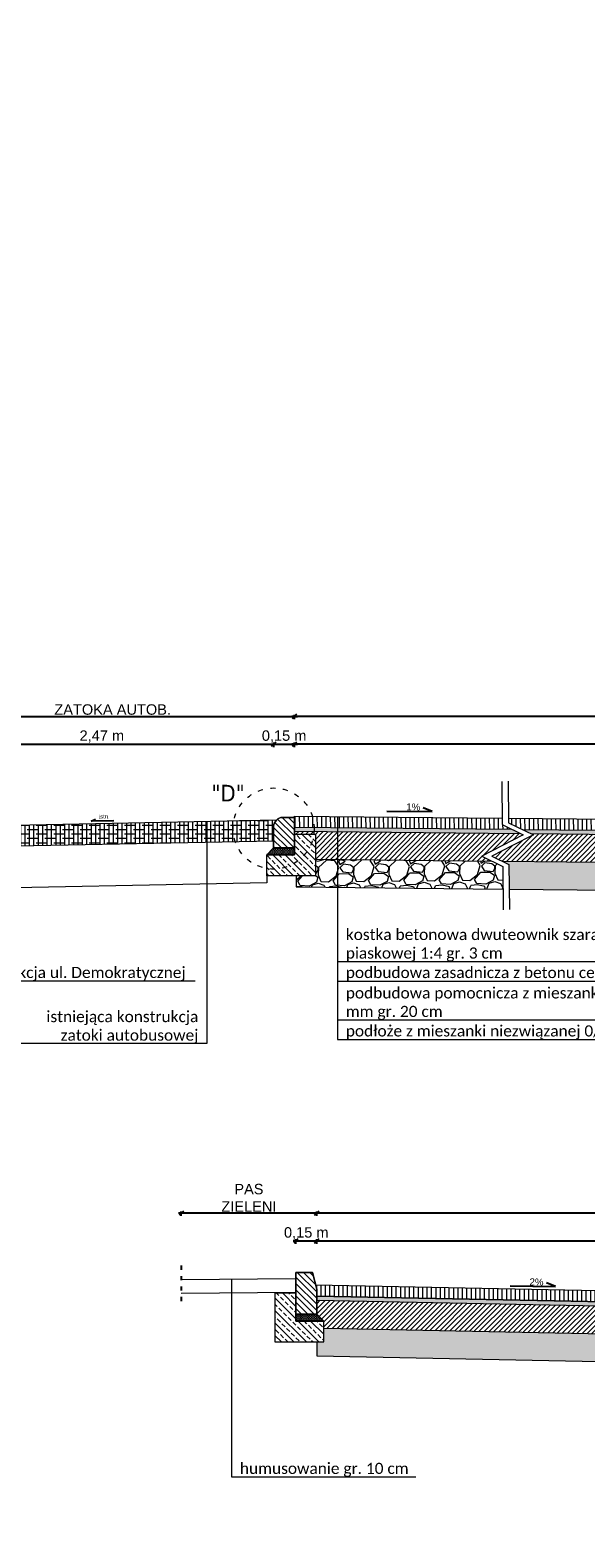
# Model space of a CAD drawing. Extents: x 8014 to 6635291, y -5609 to 5765892.
# Tile 143 of 158: x 6602553 to 6602952, y 5734872 to 5735956. Entities that reach past the tile are written whole.
import ezdxf
from ezdxf.enums import TextEntityAlignment as Align

# ---------------------------------------------------------------- set-up
doc = ezdxf.new("R2010")
doc.units = 0
doc.header["$PDSIZE"] = 0.75
doc.linetypes.add('ACAD_ISO03W100', pattern=[30, 12, -18])
doc.layers.get('0').update_dxf_attribs({"linetype": 'CONTINUOUS'})
doc.layers.get('Defpoints').update_dxf_attribs({"linetype": 'CONTINUOUS'})
doc.layers.add('a_zieleń', color=80, linetype='CONTINUOUS')
doc.layers.add('KFG-OPIS', color=7, linetype='CONTINUOUS', lineweight=0)
doc.layers.add('LSEC_____233', color=7, linetype='CONTINUOUS', lineweight=5)
doc.styles.add('Arial', font='arial.ttf')
doc.styles.add('calibri', font='calibri.ttf')
doc.styles.add('Style-SWISSLT_1250', font='SWISSLT_1250.shx')
doc.linetypes.add('ZIGZAG', pattern='A,0.00254,-5.08,[131,ltypeshp.shx,S=5.08,R=0,X=-5.08,Y=0],-10.16,[131,ltypeshp.shx,S=5.08,R=180,X=5.08,Y=0],-5.08', length=20.32254)
doc.dimstyles.new('1-50', dxfattribs={"dimtxt": 5, "dimasz": 3, "dimexe": 1.25, "dimexo": 0.625, "dimgap": 1, "dimtad": 1, "dimdec": 0, "dimrnd": 0.5, "dimtxsty": 'Arial', "dimblk": 'OBLIQUE', "dimcen": 2, "dimdle": 2, "dimclrd": 7, "dimclrt": 7, "dimadec": 0, "dimazin": 0, "dimtfac": 1, "dimtdec": 0, "dimtmove": 0, "dimatfit": 3, "dimldrblk": 'ARCHTICK', "dimfxl": 2, "dimfxlon": 1, "dimarcsym": 0})
pattern_1 = [(38.072824, (6605757.0698, 5735342.7168), (-0.04178485, 0.97845763), [0, -0.77216, 0, -0.8636, 0, -0.8255]), (8.072824, (6605757.0698, 5735342.7168), (0.8846687, 1.44256677), [0, -0.41656, 0, -0.69596, 0, -0.2667]), (328.072824, (6605756.445, 5735342.71056), (1.58187694, 0.01869012), [0, -0.254, 0, -0.9144, 0, -1.1938]), (318.072824, (6605756.445, 5735342.7106), (1.5225791, 0.4611037), [0, -0.127, 0, -0.59944, 0, -0.6858])]
pattern_2 = [(45.57282, (6605757.0698, 5735342.7168), (-1.8139175, 1.7780054), [])]
pattern_3 = [(228.58561, (6605775.103, 5735368.2984), (-200.9044162, -230.6200676), [3.41721, -338.30484]), (185.542565, (6605772.8424, 5735365.7356), (304.5308306, 28.44597027), [5.86405, -580.54049]), (133.08327, (6605767.0058, 5735365.1693), (256.78060784, -276.84667135), [4.13482, -409.34723]), (267.846513, (6605757.1638, 5735358.7205), (20.3200003, 508.2285486), [5.34005, -528.66437]), (293.40648, (6605756.9631, 5735353.3843), (-130.04089125, 303.51508464), [5.23634, -518.39808]), (357.846513, (6605759.0433, 5735348.5788), (-508.2285486, 20.3200003), [5.34005, -528.66437]), (38.267065, (6605764.3795, 5735348.3782), (-327.64413264, -257.2884808), [7.06194, -699.13115]), (72.828153, (6605769.9241, 5735352.7518), (172.20451086, 560.54962888), [6.6672, -660.05257]), (122.00239, (6605771.8925, 5735359.1218), (-206.4910196, 328.15200567), [5.35813, -530.45546]), (175.80918, (6605769.053, 5735363.6657), (279.6399731, -22.605429), [6.11713, -299.73937]), (222.970262, (6605762.9522, 5735364.1127), (-301.99146552, -282.43327487), [7.91078, -783.16773]), (139.3869, (6605782.311, 5735358.718), (-179.3147333, 150.614828), [2.70005, -267.30566]), (172.04206, (6605780.2614, 5735360.4755), (330.6913709, -47.4962864), [5.13682, -508.54639]), (225.5728, (6605775.174, 5735361.187), (0.25394, -25.39873), [3.5921, -32.32893]), (203.77141, (6605773.3656, 5735364.2168), (126.48578, 52.0671438), [1.93441, -191.50622]), (292.37423, (6605771.5954, 5735363.437), (-26.16054, 75.942255), [2.73566, -134.04753]), (31.53658, (6605772.6367, 5735360.9073), (75.688319, 51.559271), [4.4432, -143.66298]), (162.13788, (6605776.424, 5735363.231), (51.051398, -24.890858), [3.21287, -77.10898]), (16.962364, (6605756.8641, 5735363.2898), (253.2254965, 78.735557), [4.50088, -445.58827]), (70.919, (6605761.1692, 5735364.6029), (-98.8016207, -280.4017827), [3.77599, -373.82216]), (293.77141, (6605776.373, 5735368.311), (-52.0671438, 126.48578), [3.8688, -189.57184]), (344.183284, (6605777.9323, 5735364.7705), (-254.7491156, 73.6568266), [4.50088, -445.58827]), (340.01678, (6605757.0215, 5735347.5426), (-127.501526, 49.5277786), [4.34035, -212.67734]), (295.347965, (6605761.1006, 5735346.0593), (-129.7869549, 278.116354), [3.63672, -360.03593]), (67.37423, (6605776.8808, 5735342.915), (49.5277786, 127.501526), [3.8688, -189.57184]), (17.92685, (6605778.3692, 5735346.486), (-329.16775176, -104.8960972), [4.25783, -421.52376]), (70.01678, (6605764.4354, 5735342.7904), (-49.5277786, -127.501526), [2.17018, -214.84752]), (101.88276, (6605775.357, 5735342.8996), (-26.414477, 101.340986), [1.29515, -128.21995]), (166.53658, (6605775.09, 5735344.167), (76.450128, -24.636921), [5.23634, -99.49055]), (186.58183, (6605769.9977, 5735345.3862), (253.7333695, 27.9380958), [4.85267, -480.41365]), (304.2629, (6605772.6596, 5735358.6215), (-25.906604, 50.543525), [3.66324, -87.91776]), (353.73005, (6605774.7219, 5735355.5939), (432.2862933, -46.48054037), [6.39557, -633.16009]), (61.51822, (6605781.0792, 5735354.8954), (-99.8173668, -178.8068603), [2.61508, -258.89392]), (90.5728, (6605782.326, 5735357.194), (-25.65267, 25.1448), [1.524, -23.876]), (120.82926, (6605769.4821, 5735346.143), (103.372478, -176.7753682), [3.52867, -349.3394]), (48.58561, (6605767.6738, 5735349.1731), (200.9044162, 230.6200676), [6.83443, -334.88762]), (0.5728, (6605772.195, 5735354.299), (25.1448, 25.65267), [6.604, -18.796]), (325.87767, (6605778.7984, 5735354.3646), (255.76486176, -175.2517489), [4.0161, -397.59317]), (254.62743, (6605782.123, 5735352.1117), (-24.3829845, -101.848859), [3.6983, -181.2165]), (208.2188, (6605781.1427, 5735348.5458), (-480.0365163, -258.81209985), [6.02145, -596.12464]), (175.998903, (6605775.8369, 5735345.6986), (-330.43743436, 22.09755586), [6.3703, -630.65846])]

# ---------------------------------------------------------------- blocks, each defined once
blk = doc.blocks.new('_Oblique')
at = {"color": 0, "linetype": 'ByBlock', "lineweight": -2}
blk.add_line((-0.5, -0.5), (0.5, 0.5), dxfattribs=at)
blk = doc.blocks.new('*D643')
at = {"color": 7, "lineweight": -2}
blk.add_line((6603360.8, 5735085.8), (6602756.8, 5735085.8), dxfattribs=at)
at = {"color": 0, "lineweight": -2}
for p, q in [((6602758.8, 5735083.8), (6602758.8, 5735087.1)), ((6603358.8, 5735083.8), (6603358.8, 5735087.1))]:
    blk.add_line(p, q, dxfattribs=at)
at = {"layer": 'Defpoints', "color": 0}
for p in [(6602758.8, 5735085.8), (6602758.8, 5735049.2), (6603358.8, 5735045.2)]:
    blk.add_point(p, dxfattribs=at)
at = {"color": 7, "lineweight": -2, "xscale": 3, "yscale": 3, "zscale": 3, "rotation": 180}
blk.add_blockref('_Oblique', (6602758.8, 5735085.8), dxfattribs=at)
at = {"color": 7, "lineweight": -2, "xscale": 3, "yscale": 3, "zscale": 3}
blk.add_blockref('_Oblique', (6603358.8, 5735085.8), dxfattribs=at)
at = {"color": 7, "insert": (6603058.8, 5735090.6), "char_height": 7.5, "attachment_point": 5, "style": 'Arial'}
blk.add_mtext('6 m', dxfattribs=at)
blk = doc.blocks.new('_Dot')
at = {"color": 0, "linetype": 'ByBlock', "lineweight": -2}
blk.add_line((-0.5, 0), (-1, 0), dxfattribs=at)
at = {"color": 0, "linetype": 'ByBlock', "const_width": 0.5}
blk.add_lwpolyline([(-0.25, 0, 1), (0.25, 0, 1)], format="xyb", close=True, dxfattribs=at)
blk = doc.blocks.new('*D644')
at = {"color": 7, "lineweight": -2}
blk.add_line((6603360.8, 5735105.8), (6602756.8, 5735105.8), dxfattribs=at)
at = {"color": 0, "lineweight": -2}
for p, q in [((6602758.8, 5735103.8), (6602758.8, 5735107.1)), ((6603358.8, 5735103.8), (6603358.8, 5735107.1))]:
    blk.add_line(p, q, dxfattribs=at)
at = {"layer": 'Defpoints', "color": 0}
for p in [(6602758.8, 5735105.8), (6602758.8, 5735069.2), (6603358.8, 5735065.2)]:
    blk.add_point(p, dxfattribs=at)
at = {"color": 7, "lineweight": -2, "xscale": 3, "yscale": 3, "zscale": 3, "rotation": 180}
blk.add_blockref('_Oblique', (6602758.8, 5735105.8), dxfattribs=at)
at = {"color": 7, "lineweight": -2, "xscale": 3, "yscale": 3, "zscale": 3}
blk.add_blockref('_Oblique', (6603358.8, 5735105.8), dxfattribs=at)
at = {"color": 7, "insert": (6603058.8, 5735110.6), "char_height": 7.5, "attachment_point": 5, "style": 'Arial'}
blk.add_mtext('ZJAZD NR 2', dxfattribs=at)
blk = doc.blocks.new('*D645')
at = {"color": 7, "lineweight": -2}
blk.add_line((6602760.8, 5735085.8), (6602741.8, 5735085.8), dxfattribs=at)
at = {"color": 0, "lineweight": -2}
for p, q in [((6602743.8, 5735083.8), (6602743.8, 5735087.1)), ((6602758.8, 5735083.8), (6602758.8, 5735087.1))]:
    blk.add_line(p, q, dxfattribs=at)
at = {"layer": 'Defpoints', "color": 0}
for p in [(6602743.8, 5735085.8), (6602743.8, 5735061.2), (6602758.8, 5735049.2)]:
    blk.add_point(p, dxfattribs=at)
at = {"color": 7, "lineweight": -2, "xscale": 3, "yscale": 3, "zscale": 3, "rotation": 180}
blk.add_blockref('_Oblique', (6602743.8, 5735085.8), dxfattribs=at)
at = {"color": 7, "lineweight": -2, "xscale": 3, "yscale": 3, "zscale": 3}
blk.add_blockref('_Oblique', (6602758.8, 5735085.8), dxfattribs=at)
at = {"color": 7, "insert": (6602751.3, 5735091.3), "char_height": 7.5, "attachment_point": 5, "style": 'Arial'}
blk.add_mtext('0,15 m', dxfattribs=at)
blk = doc.blocks.new('*D646')
at = {"color": 7, "lineweight": -2}
blk.add_line((6602760.8, 5735105.8), (6602659.5, 5735105.8), dxfattribs=at)
at = {"color": 0, "lineweight": -2}
for p, q in [((6602661.5, 5735103.8), (6602661.5, 5735107.1)), ((6602758.8, 5735103.8), (6602758.8, 5735107.1))]:
    blk.add_line(p, q, dxfattribs=at)
at = {"layer": 'Defpoints', "color": 0}
for p in [(6602661.5, 5735105.8), (6602661.5, 5735086.6), (6602758.8, 5735069.2)]:
    blk.add_point(p, dxfattribs=at)
at = {"color": 7, "lineweight": -2, "xscale": 3, "yscale": 3, "zscale": 3, "rotation": 180}
blk.add_blockref('_Oblique', (6602661.5, 5735105.8), dxfattribs=at)
at = {"color": 7, "lineweight": -2, "xscale": 3, "yscale": 3, "zscale": 3}
blk.add_blockref('_Oblique', (6602758.8, 5735105.8), dxfattribs=at)
at = {"color": 7, "insert": (6602710.1, 5735116.9), "char_height": 7.5, "attachment_point": 5, "style": 'Arial'}
blk.add_mtext('PAS\\PZIELENI', dxfattribs=at)
blk = doc.blocks.new('*D649')
at = {"color": 7, "lineweight": -2}
blk.add_line((6604013, 5735443), (6602740.9, 5735443), dxfattribs=at)
at = {"color": 0, "lineweight": -2}
for p, q in [((6602742.9, 5735441), (6602742.9, 5735444.2)), ((6604011, 5735441), (6604011, 5735444.2))]:
    blk.add_line(p, q, dxfattribs=at)
at = {"layer": 'Defpoints', "color": 0, "linetype": 'ByBlock', "lineweight": -2}
for p in [(6602742.9, 5735443), (6602742.9, 5735403.4), (6604011, 5735397.2)]:
    blk.add_point(p, dxfattribs=at)
at = {"color": 7, "lineweight": -2, "xscale": 3, "yscale": 3, "zscale": 3, "rotation": 180}
blk.add_blockref('_Oblique', (6602742.9, 5735443), dxfattribs=at)
at = {"color": 7, "lineweight": -2, "xscale": 3, "yscale": 3, "zscale": 3}
blk.add_blockref('_Oblique', (6604011, 5735443), dxfattribs=at)
at = {"color": 7, "linetype": 'ByBlock', "insert": (6603376.9, 5735448.5), "char_height": 7.5, "attachment_point": 5, "style": 'Arial'}
blk.add_mtext('18,24 m', dxfattribs=at)
blk = doc.blocks.new('*D650')
at = {"color": 7, "lineweight": -2}
blk.add_line((6604013, 5735463), (6602740.9, 5735463), dxfattribs=at)
at = {"color": 0, "lineweight": -2}
for p, q in [((6602742.9, 5735461), (6602742.9, 5735464.2)), ((6604011, 5735461), (6604011, 5735464.2))]:
    blk.add_line(p, q, dxfattribs=at)
at = {"layer": 'Defpoints', "color": 0, "linetype": 'ByBlock', "lineweight": -2}
for p in [(6602742.9, 5735463), (6602742.9, 5735416.6), (6604011, 5735423)]:
    blk.add_point(p, dxfattribs=at)
at = {"color": 7, "lineweight": -2, "xscale": 3, "yscale": 3, "zscale": 3, "rotation": 180}
blk.add_blockref('_Oblique', (6602742.9, 5735463), dxfattribs=at)
at = {"color": 7, "lineweight": -2, "xscale": 3, "yscale": 3, "zscale": 3}
blk.add_blockref('_Oblique', (6604011, 5735463), dxfattribs=at)
at = {"color": 7, "linetype": 'ByBlock', "insert": (6603376.9, 5735467.8), "char_height": 7.5, "attachment_point": 5, "style": 'Arial'}
blk.add_mtext('ZJAZD NR 1', dxfattribs=at)
blk = doc.blocks.new('*D652')
at = {"color": 7, "lineweight": -2}
blk.add_line((6602478.9, 5735443), (6602729.9, 5735443), dxfattribs=at)
at = {"color": 0, "lineweight": -2}
for p, q in [((6602480.9, 5735441), (6602480.9, 5735444.2)), ((6602727.9, 5735441), (6602727.9, 5735444.2))]:
    blk.add_line(p, q, dxfattribs=at)
at = {"layer": 'Defpoints', "color": 0, "linetype": 'ByBlock', "lineweight": -2}
for p in [(6602727.9, 5735443), (6602727.9, 5735393.7), (6602480.9, 5735388.4)]:
    blk.add_point(p, dxfattribs=at)
at = {"color": 7, "lineweight": -2, "xscale": 3, "yscale": 3, "zscale": 3, "rotation": 180}
blk.add_blockref('_Oblique', (6602480.9, 5735443), dxfattribs=at)
at = {"color": 7, "lineweight": -2, "xscale": 3, "yscale": 3, "zscale": 3}
blk.add_blockref('_Oblique', (6602727.9, 5735443), dxfattribs=at)
at = {"color": 7, "linetype": 'ByBlock', "insert": (6602604.4, 5735448.5), "char_height": 7.5, "attachment_point": 5, "style": 'Arial'}
blk.add_mtext('2,47 m', dxfattribs=at)
blk = doc.blocks.new('*D653')
at = {"color": 7, "lineweight": -2}
blk.add_line((6602725.9, 5735443), (6602744.9, 5735443), dxfattribs=at)
at = {"color": 0, "lineweight": -2}
for p, q in [((6602727.9, 5735441), (6602727.9, 5735444.2)), ((6602742.9, 5735441), (6602742.9, 5735444.2))]:
    blk.add_line(p, q, dxfattribs=at)
at = {"layer": 'Defpoints', "color": 0, "linetype": 'ByBlock', "lineweight": -2}
for p in [(6602742.9, 5735443), (6602742.9, 5735402.4), (6602727.9, 5735393.7)]:
    blk.add_point(p, dxfattribs=at)
at = {"color": 7, "lineweight": -2, "xscale": 3, "yscale": 3, "zscale": 3, "rotation": 180}
blk.add_blockref('_Oblique', (6602727.9, 5735443), dxfattribs=at)
at = {"color": 7, "lineweight": -2, "xscale": 3, "yscale": 3, "zscale": 3}
blk.add_blockref('_Oblique', (6602742.9, 5735443), dxfattribs=at)
at = {"color": 7, "linetype": 'ByBlock', "insert": (6602735.4, 5735448.5), "char_height": 7.5, "attachment_point": 5, "style": 'Arial'}
blk.add_mtext('0,15 m', dxfattribs=at)
blk = doc.blocks.new('*D655')
at = {"color": 7, "lineweight": -2}
blk.add_line((6602479.6, 5735463), (6602744.9, 5735463), dxfattribs=at)
at = {"color": 0, "lineweight": -2}
for p, q in [((6602481.6, 5735461), (6602481.6, 5735464.2)), ((6602742.9, 5735461), (6602742.9, 5735464.2))]:
    blk.add_line(p, q, dxfattribs=at)
at = {"layer": 'Defpoints', "color": 0, "linetype": 'ByBlock', "lineweight": -2}
for p in [(6602742.9, 5735463), (6602481.6, 5735413), (6602742.9, 5735402.4)]:
    blk.add_point(p, dxfattribs=at)
at = {"color": 7, "lineweight": -2, "xscale": 3, "yscale": 3, "zscale": 3, "rotation": 180}
blk.add_blockref('_Oblique', (6602481.6, 5735463), dxfattribs=at)
at = {"color": 7, "lineweight": -2, "xscale": 3, "yscale": 3, "zscale": 3}
blk.add_blockref('_Oblique', (6602742.9, 5735463), dxfattribs=at)
at = {"color": 7, "linetype": 'ByBlock', "insert": (6602612.2, 5735467.9), "char_height": 7.5, "attachment_point": 5, "style": 'Arial'}
blk.add_mtext('ZATOKA AUTOB.', dxfattribs=at)

msp = doc.modelspace()

# ---------------------------------------------------------------- hatches: boundary and pattern name
at = {"lineweight": 13}
h = msp.add_hatch(dxfattribs=at)
h.set_pattern_fill('ANSI38', color=256, angle=45, style=0)
h.set_pattern_definition([(90, (1321.034, 2433.2057), (-3.175, 2e-16), []), (180, (1321.034, 2433.2057), (-6.35, -3.175), [7.9375, -4.7625])])
edge = h.paths.add_edge_path()
edge.add_line((6602481.61, 5735383.424), (6602729.854, 5735388.389))
edge.add_arc((6602735.262, 5735383.294), 7.43, 136.707249, 184.670683)
edge.add_line((6602727.856, 5735382.689), (6602727.856, 5735373.374))
edge.add_line((6602727.856, 5735373.374), (6602481.61, 5735368.424))
edge.add_line((6602481.61, 5735368.424), (6602481.61, 5735383.424))
h = msp.add_hatch(dxfattribs=at)
h.set_pattern_fill('ANSI31', color=256, style=0)
h.set_pattern_definition([(135, (6602819.3462, 5734972.7504), (2.245064, 2.245064), [])])
edge = h.paths.add_edge_path()
edge.add_line((6602742.856, 5735390.389), (6602742.856, 5735368.389))
edge.add_line((6602742.856, 5735368.389), (6602727.856, 5735368.389))
edge.add_line((6602727.856, 5735368.389), (6602727.856, 5735382.689))
edge.add_arc((6602735.261, 5735383.294), 7.43, 107.263948, 184.671796, ccw=False)
edge.add_line((6602733.056, 5735390.389), (6602742.856, 5735390.389))
h = msp.add_hatch(dxfattribs=at)
h.set_pattern_fill('ANSI31', color=256, angle=135.572824, style=0)
h.set_pattern_definition([(90.57282, (6605757.0698, 5735342.7168), (-3.1748413, -0.031742), [])])
h.paths.add_polyline_path([(6602742.856, 5735390.389), (6602742.856, 5735383.39), (6602756.992, 5735383.249, 0.07006744), (6602755.617, 5735391.261), (6602742.856, 5735391.389)])
h.paths.add_polyline_path([(6602755.617, 5735391.261, -0.07006744), (6602756.992, 5735383.249), (6602773.734, 5735383.081), (6602773.734, 5735391.08)])
h.paths.add_polyline_path([(6602773.734, 5735391.08), (6602773.734, 5735383.081), (6602899.017, 5735381.828), (6602892.185, 5735385.16), (6602892.137, 5735389.896)])
at = {"lineweight": 5}
h = msp.add_hatch(dxfattribs=at)
h.set_pattern_fill('AR-SAND', color=256, scale=0.02, angle=180.572824, style=0)
h.set_pattern_definition(pattern_1)
h.paths.add_polyline_path([(6602756.992, 5735383.249), (6602742.856, 5735383.39), (6602742.856, 5735380.39), (6602756.928, 5735380.25, 0.0257436)])
h.paths.add_polyline_path([(6602773.734, 5735380.082), (6602773.734, 5735382.679), (6602773.734, 5735383.081), (6602756.992, 5735383.249, -0.0257436), (6602756.928, 5735380.25)])
h.paths.add_polyline_path([(6602905.298, 5735378.766), (6602899.017, 5735381.828), (6602773.734, 5735383.081), (6602773.734, 5735382.679), (6602773.734, 5735380.082), (6602905.298, 5735378.766)])
at = {"lineweight": 13}
h = msp.add_hatch(dxfattribs=at)
h.set_pattern_fill('ANSI31', color=256, angle=135.572824, style=0)
h.set_pattern_definition([(90.57282, (6605757.0698, 5735342.7168), (-3.1748413, -0.031742), [])])
h.paths.add_polyline_path([(6602896.61, 5735389.851), (6602896.643, 5735386.586), (6602906.556, 5735381.753), (6603037.891, 5735380.44), (6603037.891, 5735388.358), (6603045.891, 5735388.358)])
at = {"lineweight": 5}
h = msp.add_hatch(dxfattribs=at)
h.set_pattern_fill('AR-SAND', color=256, scale=0.02, angle=180.572824, style=0)
h.set_pattern_definition(pattern_1)
h.paths.add_polyline_path([(6603037.891, 5735377.44), (6603037.891, 5735380.44), (6602906.556, 5735381.753), (6602912.837, 5735378.691)])
at = {"lineweight": 13}
h = msp.add_hatch(dxfattribs=at)
h.set_pattern_fill('ANSI33', color=256, style=0)
h.set_pattern_definition([(135, (6603139.907, 5734887.83), (4.49013, 4.49013), []), (135, (6603135.4166, 5734887.83), (4.49013, 4.49013), [3.175, -1.5875])])
h.paths.add_polyline_path([(6602757.856, 5735348.389), (6602722.856, 5735348.389), (6602722.856, 5735363.389), (6602742.856, 5735363.389), (6602742.856, 5735378.389), (6602757.856, 5735378.389)])
h = msp.add_hatch(dxfattribs=at)
h.set_pattern_fill('ANSI31', color=256, scale=0.8, angle=180.572824, style=0)
h.set_pattern_definition(pattern_2)
h.paths.add_polyline_path([(6602756.928, 5735380.25), (6602742.856, 5735380.39), (6602742.856, 5735378.389), (6602756.732, 5735378.389, 0.01605322)])
h.paths.add_polyline_path([(6602773.734, 5735380.082), (6602756.928, 5735380.25, -0.01605322), (6602756.732, 5735378.389), (6602757.856, 5735378.389), (6602757.856, 5735360.243), (6602773.734, 5735360.085), (6602773.734, 5735361.679), (6602773.734, 5735368.679)])
h.paths.add_polyline_path([(6602773.734, 5735368.679), (6602773.734, 5735361.679), (6602773.734, 5735360.085), (6602884.662, 5735358.975), (6602877.41, 5735362.511), (6602892.335, 5735370.16), (6602907.259, 5735377.81), (6602905.298, 5735378.766), (6602773.734, 5735380.082)])
h = msp.add_hatch(dxfattribs=at)
h.set_pattern_fill('ANSI31', color=256, scale=0.8, angle=180.572824, style=0)
h.set_pattern_definition(pattern_2)
h.paths.add_polyline_path([(6603037.891, 5735377.44), (6602912.837, 5735378.691), (6602914.495, 5735377.882), (6602899.57, 5735370.233), (6602884.646, 5735362.583), (6602892.201, 5735358.9), (6603030.891, 5735357.513), (6603030.891, 5735373.358), (6603037.891, 5735373.358)])
h = msp.add_hatch(dxfattribs=at)
h.set_pattern_fill('CROSS', color=256, scale=0.1, style=0)
h.set_pattern_definition([(180, (6602880.56364, 5735000.24983), (-0.635, 0.635), [0.3175, -0.9525]), (90, (6602880.4049, 5735000.0911), (0.635, 0.635), [0.3175, -0.9525])])
h.paths.add_polyline_path([(6602742.856, 5735368.389), (6602742.856, 5735363.389), (6602722.856, 5735363.389), (6602727.856, 5735368.389)])
h = msp.add_hatch(dxfattribs=at)
h.set_pattern_fill('GRAVEL', color=256, angle=180.572824, style=0)
h.set_pattern_definition(pattern_3)
h.paths.add_polyline_path([(6602773.734, 5735360.085), (6602757.856, 5735360.243), (6602757.856, 5735348.389), (6602744.12, 5735348.389), (6602744.12, 5735340.384), (6602773.734, 5735340.088)])
h.paths.add_polyline_path([(6602884.662, 5735358.975), (6602773.734, 5735360.085), (6602773.734, 5735340.088), (6602892.647, 5735338.898), (6602892.485, 5735355.161)])
h = msp.add_hatch(dxfattribs=at)
h.set_pattern_fill('GRAVEL', color=256, angle=180.572824, style=0)
h.set_pattern_definition(pattern_3)
h.paths.add_polyline_path([(6603153.061, 5735350.885), (6603153.061, 5735336.294), (6603409.986, 5735333.725), (6603409.824, 5735349.943), (6603401.907, 5735353.803), (6603256.891, 5735355.253), (6603256.891, 5735341.398), (6603236.891, 5735341.398), (6603236.891, 5735350.448), (6603153.061, 5735351.286)])
h.paths.add_polyline_path([(6603050.891, 5735343.358), (6603030.891, 5735343.358), (6603030.891, 5735357.513), (6602892.201, 5735358.9), (6602896.943, 5735356.588), (6602897.12, 5735338.854), (6603153.061, 5735336.294), (6603153.061, 5735350.885), (6603153.061, 5735351.286), (6603050.891, 5735352.308)])
h = msp.add_hatch(dxfattribs=at)
h.set_pattern_fill('ANSI31', color=256, angle=180, style=0)
h.set_pattern_definition([(135, (6603498.9733, 5734672.7933), (2.245064, 2.245064), [])])
h.paths.add_polyline_path([(6602743.816, 5735063.213), (6602743.816, 5735033.213), (6602758.816, 5735033.213), (6602758.816, 5735051.213), (6602755.816, 5735063.213)])
h = msp.add_hatch(dxfattribs=at)
h.set_pattern_fill('ANSI33', color=256, angle=180, style=0)
h.set_pattern_definition([(135, (6603777.7575, 5734552.654), (4.490128, 4.490128), []), (135, (6603773.2673, 5734552.654), (4.490128, 4.490128), [3.175, -1.5875])])
h.paths.add_polyline_path([(6602728.816, 5735013.213), (6602763.816, 5735013.213), (6602763.816, 5735028.213), (6602743.816, 5735028.213), (6602743.816, 5735048.213), (6602728.816, 5735048.213)])
h = msp.add_hatch(dxfattribs=at)
h.set_pattern_fill('ANSI31', color=256, angle=135, style=0)
h.set_pattern_definition([(90, (6605254.378, 5734985.767), (-3.175, 0), [])])
h.paths.add_polyline_path([(6603056.58, 5735048.255), (6602758.063, 5735054.226), (6602758.816, 5735051.213), (6602758.816, 5735046.211), (6603063.286, 5735040.121), (6603056.58, 5735043.474)])
h.paths.add_polyline_path([(6603070.823, 5735039.971), (6603061.052, 5735044.856), (6603061.052, 5735048.166), (6603358.816, 5735042.211), (6603358.816, 5735036.782), (6603358.816, 5735034.272)])
at = {"lineweight": 5}
h = msp.add_hatch(dxfattribs=at)
h.set_pattern_fill('AR-SAND', color=256, scale=0.02, angle=180.572824, style=0)
h.set_pattern_definition([(38.072824, (6605757.0698, 5735300.7273), (-0.04178485, 0.97845763), [0, -0.77216, 0, -0.8636, 0, -0.8255]), (8.072824, (6605757.0698, 5735300.7273), (0.8846687, 1.44256677), [0, -0.41656, 0, -0.69596, 0, -0.2667]), (328.072824, (6605756.445, 5735300.72106), (1.58187694, 0.01869012), [0, -0.254, 0, -0.9144, 0, -1.1938]), (318.072824, (6605756.445, 5735300.721), (1.5225791, 0.4611037), [0, -0.127, 0, -0.59944, 0, -0.6858])])
h.paths.add_polyline_path([(6603063.286, 5735040.121), (6602758.816, 5735046.211), (6602758.816, 5735043.211), (6603069.536, 5735036.996)])
h.paths.add_polyline_path([(6603077.073, 5735036.846), (6603358.816, 5735031.211), (6603358.816, 5735034.272), (6603070.823, 5735039.971)])
at = {"lineweight": 13}
h = msp.add_hatch(dxfattribs=at)
h.set_pattern_fill('ANSI31', color=256, scale=0.8, angle=180, style=0)
h.set_pattern_definition([(45, (6605254.378, 5734985.767), (-1.7960512, 1.7960512), [])])
h.paths.add_polyline_path([(6603069.536, 5735036.996), (6602758.816, 5735043.211), (6602758.816, 5735033.213), (6602763.816, 5735028.213), (6602763.816, 5735023.111), (6603048.702, 5735017.413), (6603041.58, 5735020.974), (6603056.58, 5735028.474), (6603071.58, 5735035.974)])
h.paths.add_polyline_path([(6603056.24, 5735017.262), (6603048.816, 5735020.974), (6603063.816, 5735028.474), (6603078.816, 5735035.974), (6603077.073, 5735036.846), (6603358.816, 5735031.211), (6603358.816, 5735024.213), (6603353.816, 5735019.213), (6603353.816, 5735011.311)])
h = msp.add_hatch(dxfattribs=at)
h.set_pattern_fill('CROSS', color=256, scale=0.1, angle=180, style=0)
h.set_pattern_definition([(180, (6603518.41436, 5734665.07383), (-0.635, 0.635), [0.3175, -0.9525]), (90, (6603518.2556, 5734664.9151), (0.635, 0.635), [0.3175, -0.9525])])
h.paths.add_polyline_path([(6602743.816, 5735033.213), (6602743.816, 5735028.213), (6602763.816, 5735028.213), (6602758.816, 5735033.213)])
h = msp.add_hatch(dxfattribs=at)
h.set_pattern_fill('GRAVEL', color=256, angle=180, style=0)
h.set_pattern_definition([(228.01279, (6605272.6659, 5735011.167), (-203.2, -228.6), [3.41721, -338.30484]), (184.96974, (6605270.3799, 5735008.627), (304.7999999, 25.40000145), [5.86405, -580.54049]), (132.51045, (6605264.5379, 5735008.119), (254.0000001, -279.3999999), [4.13482, -409.34723]), (267.27369, (6605254.6319, 5735001.769), (25.40000005, 508), [5.34005, -528.66437]), (292.833654, (6605254.3779, 5734996.435), (-127, 304.8), [5.23634, -518.39808]), (357.27369, (6605256.4099, 5734991.609), (-508, 25.40000005), [5.34005, -528.66437]), (37.69424, (6605261.7439, 5734991.355), (-330.2, -254.00000002), [7.06194, -699.13115]), (72.25533, (6605267.3319, 5734995.673), (177.80000005, 558.8), [6.6672, -660.05257]), (121.429566, (6605269.3639, 5735002.023), (-203.2, 330.2), [5.35813, -530.45546]), (175.23636, (6605266.57, 5735006.595), (279.4, -25.4), [6.11713, -299.73937]), (222.397438, (6605260.4739, 5735007.103), (-304.8, -279.4), [7.91078, -783.16773]), (138.81407, (6605279.778, 5735001.515), (-177.8, 152.4), [2.70005, -267.30566]), (171.469234, (6605277.7459, 5735003.293), (330.2, -50.79999994), [5.13682, -508.5464]), (225, (6605272.666, 5735004.055), (-4e-15, -25.4), [3.5921, -32.32893]), (203.19859, (6605270.888, 5735007.103), (127, 50.8), [1.93441, -191.50622]), (291.8014, (6605269.11, 5735006.341), (-25.4, 76.2), [2.73566, -134.04753]), (30.96376, (6605270.126, 5735003.801), (76.2, 50.8), [4.4432, -143.66298]), (161.56505, (6605273.936, 5735006.087), (50.8, -25.4), [3.21287, -77.10898]), (16.38954, (6605254.3779, 5735006.341), (254, 76.2), [4.50088, -445.58827]), (70.346176, (6605258.6959, 5735007.611), (-101.6, -279.4), [3.776, -373.82216]), (293.19859, (6605273.936, 5735011.167), (-50.8, 127), [3.8688, -189.57184]), (343.61046, (6605275.4599, 5735007.611), (-254, 76.2), [4.50088, -445.58827]), (339.44395, (6605254.378, 5734990.593), (-127, 50.8), [4.34035, -212.67734]), (294.77514, (6605258.4419, 5734989.069), (-127.0000002, 279.3999999), [3.63672, -360.03593]), (66.80141, (6605274.19, 5734985.767), (50.8, 127), [3.8688, -189.57184]), (17.354025, (6605275.7139, 5734989.323), (-330.2, -101.6), [4.25783, -421.52376]), (69.44395, (6605261.744, 5734985.767), (-50.8, -127), [2.17018, -214.84752]), (101.30993, (6605272.666, 5734985.767), (-25.4, 101.6), [1.29515, -128.21995]), (165.96376, (6605272.412, 5734987.037), (76.2, -25.4), [5.23634, -99.49055]), (186.009006, (6605267.3319, 5734988.307), (254, 25.4), [4.85267, -480.41365]), (303.69007, (6605270.126, 5735001.515), (-25.4, 50.8), [3.66324, -87.91776]), (353.157227, (6605272.1579, 5734998.467), (431.8, -50.79999998), [6.39557, -633.1601]), (60.9454, (6605278.508, 5734997.705), (-101.6, -177.8), [2.61508, -258.89392]), (90, (6605279.778, 5734999.99), (-25.4, 25.4), [1.524, -23.876]), (120.25644, (6605266.8239, 5734989.069), (101.6, -177.8), [3.52867, -349.3394]), (48.01279, (6605265.0459, 5734992.117), (203.2, 228.6), [6.83443, -334.88762]), (0, (6605269.618, 5734997.197), (25.4, 25.4), [6.604, -18.796]), (325.30485, (6605276.2219, 5734997.197), (254.0000001, -177.7999999), [4.0161, -397.59317]), (254.0546, (6605279.524, 5734994.911), (-25.4, -101.6), [3.6983, -181.2165]), (207.645975, (6605278.5079, 5734991.355), (-482.6, -253.99999997), [6.02145, -596.12464]), (175.42608, (6605273.1739, 5734988.561), (-330.2, 25.4), [6.3703, -630.65846])])
h.paths.add_polyline_path([(6603048.702, 5735017.413), (6602763.816, 5735023.111), (6602763.816, 5735013.213), (6602758.816, 5735013.213), (6602758.816, 5735003.211), (6603056.58, 5734997.255), (6603056.58, 5735013.474)])
h.paths.add_polyline_path([(6603061.052, 5734997.166), (6603061.052, 5735014.856), (6603056.24, 5735017.262), (6603353.816, 5735011.311), (6603353.816, 5735004.213), (6603358.816, 5735004.213), (6603358.816, 5734991.211)])
at = {"layer": 'a_zieleń', "transparency": 33554687}
h = msp.add_hatch(dxfattribs=at)
h.set_pattern_fill('ANSI31', color=256, scale=2, angle=0.541558)
h.set_pattern_definition([(45.54155787, (6600987.53512, 5732094.77134), (-0.1784396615, 0.175097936), [])])
edge = h.paths.add_edge_path()
edge.add_line((6601184.523, 5731785.715), (6601184.767, 5731785.473))
edge.add_line((6601184.767, 5731785.473), (6601208.79, 5731802.27))
edge.add_line((6601208.79, 5731802.27), (6601211.05, 5731814.48))
edge.add_line((6601211.05, 5731814.48), (6601142.151, 5731813.823))
edge.add_arc((6601143.698, 5731819.102), 5.501, 253.660343, 270.547511)
edge.add_line((6601143.751, 5731813.601), (6601191.034, 5731814.053))
edge.add_arc((6601191.122, 5731812.113), 1.942, 359.837408, 92.593968, ccw=False)
edge.add_line((6601193.063, 5731812.108), (6601193.074, 5731811.004))
edge.add_line((6601193.074, 5731811.004), (6601197.383, 5731811.045))
edge.add_line((6601197.383, 5731811.045), (6601197.425, 5731806.621))
edge.add_line((6601197.425, 5731806.621), (6601199.732, 5731806.642))
edge.add_line((6601199.732, 5731806.642), (6601199.803, 5731799.171))
edge.add_line((6601199.803, 5731799.171), (6601197.516, 5731797.165))
edge.add_line((6601197.516, 5731797.165), (6601194.216, 5731797.133))
edge.add_line((6601194.216, 5731797.133), (6601194.251, 5731793.47))
edge.add_arc((6601191.538, 5731793.658), 2.72, 281.089447, 356.035789, ccw=False)
edge.add_line((6601192.061, 5731790.989), (6601185.152, 5731786.156))
edge.add_arc((71774552.687, -87417922.681), 113685689.918, 124.97904394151, 124.97904432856)
h.paths.add_polyline_path([(6601204.906, 5731809.178), (6601202.577, 5731808.579), (6601203.741, 5731808.879)], flags=16)

# ---------------------------------------------------------------- linework, layer by layer
for p, q in [((6602809.313, 5735394.877), (6602841.813, 5735394.648)), ((6602841.813, 5735394.648), (6602835.284, 5735397.268)), ((6602596.659, 5735387.73), (6602599.91, 5735389.072)), ((6602612.907, 5735388.007), (6602596.659, 5735387.73)), ((6602930.353, 5735052.999), (6602923.851, 5735055.683)), ((6602897.856, 5735053.553), (6602930.353, 5735052.999))]:
    msp.add_line(p, q)
at = {"linetype": 'ZIGZAG', "lineweight": 13, "ltscale": 0.1}
for p, q in [((6602661.452, 5735058.136), (6602743.816, 5735058.751)), ((6602661.452, 5735048.348), (6602743.816, 5735048.963))]:
    msp.add_line(p, q, dxfattribs=at)
at = {"linetype": 'Continuous', "lineweight": 18}
for points in [[(6602891.874, 5735416.285), (6602892.185, 5735385.16), (6602907.259, 5735377.81), (6602892.335, 5735370.16), (6602877.41, 5735362.511), (6602892.485, 5735355.161), (6602892.796, 5735324.035)], [(6602896.345, 5735416.33), (6602896.643, 5735386.586), (6602914.495, 5735377.882), (6602899.57, 5735370.233), (6602884.646, 5735362.583), (6602896.943, 5735356.588), (6602897.268, 5735324.08)]]:
    msp.add_lwpolyline(points, dxfattribs=at)
at = {"lineweight": 13}
for points in [[(6602729.854, 5735388.389), (6602481.61, 5735383.424)], [(6602742.856, 5735390.389), (6602742.856, 5735391.389), (6602892.137, 5735389.896)], [(6602742.856, 5735383.39), (6602899.017, 5735381.828)], [(6602896.61, 5735389.851), (6603409.512, 5735384.722)], [(6602906.556, 5735381.753), (6603037.891, 5735380.44)], [(6602727.856, 5735373.349), (6602481.61, 5735368.424)], [(6602742.856, 5735380.39), (6602905.205, 5735378.767)], [(6602742.856, 5735380.39), (6602905.298, 5735378.766)], [(6602912.837, 5735378.691), (6603037.891, 5735377.44)], [(6602912.837, 5735378.691), (6603037.891, 5735377.44)], [(6602757.856, 5735360.243), (6602884.662, 5735358.975)], [(6602722.856, 5735348.389), (6602722.856, 5735343.249), (6602481.61, 5735338.424), (6602481.61, 5735353.424)], [(6602744.12, 5735348.389), (6602744.12, 5735340.384), (6602892.647, 5735338.898)], [(6602892.201, 5735358.9), (6603030.891, 5735357.513)], [(6602897.12, 5735338.854), (6603409.986, 5735333.725)], [(6602758.063, 5735054.226), (6603056.58, 5735048.255)], [(6603063.286, 5735040.121), (6602758.816, 5735046.211)], [(6602758.816, 5735046.211), (6603063.286, 5735040.121)], [(6602758.816, 5735043.211), (6603069.536, 5735036.996)], [(6602758.816, 5735043.211), (6603069.536, 5735036.996)], [(6602763.816, 5735023.111), (6603048.702, 5735017.413)], [(6602758.816, 5735013.213), (6602758.816, 5735003.211), (6603056.58, 5734997.255)]]:
    msp.add_lwpolyline(points, dxfattribs=at)
for points in [[(6602742.856, 5735390.389), (6602742.856, 5735368.389), (6602727.856, 5735368.389), (6602727.856, 5735382.689), (6602727.856, 5735382.689, -0.35121347), (6602733.056, 5735390.389), (6602733.056, 5735390.389)], [(6602727.856, 5735382.689), (6602727.856, 5735368.389), (6602742.856, 5735368.389), (6602742.856, 5735390.389), (6602733.056, 5735390.389, 0.35121347)]]:
    msp.add_lwpolyline(points, format="xyb", close=True, dxfattribs=at)
for points in [[(6602757.856, 5735348.389), (6602722.856, 5735348.389), (6602722.856, 5735348.389), (6602722.856, 5735363.389), (6602722.856, 5735363.389), (6602742.856, 5735363.389), (6602742.856, 5735378.389), (6602757.856, 5735378.389)], [(6602742.856, 5735363.389), (6602742.856, 5735368.389), (6602742.856, 5735378.389), (6602757.856, 5735378.389), (6602757.856, 5735348.389), (6602722.856, 5735348.389), (6602722.856, 5735363.389)], [(6602727.856, 5735368.389), (6602742.856, 5735368.389), (6602742.856, 5735363.389), (6602722.856, 5735363.389)], [(6602743.816, 5735063.213), (6602743.816, 5735033.213), (6602758.816, 5735033.213), (6602758.816, 5735051.213), (6602758.816, 5735051.213), (6602755.816, 5735063.213), (6602755.816, 5735063.213)], [(6602758.816, 5735051.213), (6602758.816, 5735033.213), (6602743.816, 5735033.213), (6602743.816, 5735063.213), (6602755.816, 5735063.213)], [(6602728.816, 5735013.213), (6602763.816, 5735013.213), (6602763.816, 5735013.213), (6602763.816, 5735028.213), (6602763.816, 5735028.213), (6602743.816, 5735028.213), (6602743.816, 5735048.213), (6602728.816, 5735048.213)], [(6602743.816, 5735028.213), (6602743.816, 5735033.213), (6602743.816, 5735048.213), (6602728.816, 5735048.213), (6602728.816, 5735013.213), (6602763.816, 5735013.213), (6602763.816, 5735028.213)], [(6602758.816, 5735033.213), (6602743.816, 5735033.213), (6602743.816, 5735028.213), (6602763.816, 5735028.213)]]:
    msp.add_lwpolyline(points, close=True, dxfattribs=at)
at = {"linetype": 'ACAD_ISO03W100', "ltscale": 0.25}
msp.add_lwpolyline([(6602661.452, 5735068.136), (6602661.452, 5735041.736)], dxfattribs=at)
at = {"linetype": 'ACAD_ISO03W100', "lineweight": 15, "ltscale": 0.3}
msp.add_circle((6602727.856, 5735382.374), 29.149, dxfattribs=at)
at = {"layer": 'KFG-OPIS', "color": 5, "ltscale": 25}
for points in [[(6602449.11, 5735383.074), (6602449.11, 5735272.766), (6602671.524, 5735272.766)], [(6602679.75, 5735387.387), (6602679.75, 5735227.696), (6602519.229, 5735227.696)], [(6602773.734, 5735391.08), (6602773.734, 5735286.716), (6603149.241, 5735286.716)], [(6602773.734, 5735391.08), (6602773.734, 5735272.719), (6603149.241, 5735272.719)], [(6602773.734, 5735391.08), (6602773.734, 5735244.726), (6603149.241, 5735244.726)], [(6602773.734, 5735381.028), (6602773.734, 5735230.73), (6603149.241, 5735230.73)], [(6602697.627, 5735058.406), (6602697.627, 5734916.184), (6602830.065, 5734916.184)]]:
    msp.add_lwpolyline(points, dxfattribs=at)

# ---------------------------------------------------------------- texts
at = {"lineweight": -3, "insert": (6602683.163, 5735413.822), "char_height": 12, "width": 1059.88857, "attachment_point": 1}
msp.add_mtext('{\\fTahoma|b0|i0|c238|p32;"D"}', dxfattribs=at)
at = {"layer": 'KFG-OPIS', "color": 5, "char_height": 7.998, "style": 'calibri'}
for s, insert, width, attachment_point in [('kostka betonowa dwuteownik szara gr. 8 cm na podsypce cementowo- piaskowej 1:4 gr. 3 cm', (6602779.733, 5735286.716), 369.50844, 7), ('istniejąca konstrukcja ul. Demokratycznej', (6602455.108, 5735272.766), 369.50844, 7), ('podbudowa zasadnicza z betonu cementowego C16/20 gr. 20 cm', (6602779.733, 5735272.719), 369.50844, 7), ('podbudowa pomocnicza z mieszanki niezwiązanej o uziarnieniu 0-31,5 mm gr. 20 cm', (6602779.733, 5735244.726), 369.50844, 7), ('istniejąca konstrukcja\\Pzatoki autobusowej', (6602673.752, 5735227.696), 424.20706, 9), ('podłoże z mieszanki niezwiązanej 0/8 mm - nasyp lub min. gr. 20 cm', (6602779.733, 5735230.73), 369.50844, 7), ('humusowanie gr. 10 cm', (6602703.626, 5734916.184), 369.50844, 7)]:
    msp.add_mtext(s, dxfattribs=dict(at, insert=insert, width=width, attachment_point=attachment_point))
at = {"layer": 'LSEC_____233', "color": 7, "linetype": 'Continuous', "lineweight": 5, "style": 'Style-SWISSLT_1250'}
for s, height, rotation, p in [('istn.', 3, 1.145812, (6602602.296, 5735390.958)), ('1%%%', 5, 359.42711, (6602823.17, 5735397.926)), ('2%%%', 5, 358.854286, (6602911.743, 5735056.462))]:
    msp.add_text(s, height=height, rotation=rotation, dxfattribs=at).set_placement(p, align=Align.MIDDLE_LEFT)

# ---------------------------------------------------------------- dimensions: what is measured, and where the dimension line sits
dim = msp.add_linear_dim(base=(6602742.856, 5735462.974), p1=(6602481.61, 5735412.974), p2=(6602742.856, 5735402.374), text='ZATOKA AUTOB.', dimstyle='1-50', override={"dimtxt": 7.5, "dimdec": 2, "dimlfac": 0.01, "dimrnd": 0.01, "dimpost": ' m', "dimtxsty": 'Arial', "dimtmove": 1, "dimldrblk": 'Dot'})
dim.commit()
dim.dimension.update_dxf_attribs({"geometry": '*D655', "text_midpoint": (6602612.233, 5735467.854)})
for base, p1, p2, text, picture, middle in [((6602742.856, 5735462.974), (6604011.023, 5735422.974), (6602742.856, 5735416.562), 'ZJAZD NR 1', '*D650', (6603376.94, 5735467.803)), ((6602742.856, 5735442.974), (6604011.023, 5735397.2), (6602742.856, 5735403.39), '18,24 m', '*D649', (6603376.94, 5735448.481)), ((6602661.452, 5735105.811), (6602758.816, 5735069.211), (6602661.452, 5735086.562), 'PAS\\PZIELENI', '*D646', (6602710.134, 5735116.875)), ((6602758.816, 5735105.811), (6603358.816, 5735065.211), (6602758.816, 5735069.211), 'ZJAZD NR 2', '*D644', (6603058.816, 5735110.64)), ((6602758.816, 5735085.811), (6603358.816, 5735045.211), (6602758.816, 5735049.211), '6 m', '*D643', (6603058.816, 5735090.64))]:
    dim = msp.add_linear_dim(base=base, p1=p1, p2=p2, angle=180, text=text, dimstyle='1-50', override={"dimtxt": 7.5, "dimdec": 2, "dimlfac": 0.01, "dimrnd": 0.01, "dimpost": ' m', "dimtxsty": 'Arial', "dimtmove": 1, "dimldrblk": 'Dot'})
    dim.commit()
    dim.dimension.update_dxf_attribs({"geometry": picture, "text_midpoint": middle})
dim = msp.add_linear_dim(base=(6602727.856, 5735442.974), p1=(6602480.856, 5735388.424), p2=(6602727.856, 5735393.674), dimstyle='1-50', override={"dimtxt": 7.5, "dimdec": 2, "dimlfac": 0.01, "dimrnd": 0.01, "dimpost": ' m', "dimtxsty": 'Arial', "dimtmove": 1, "dimldrblk": 'Dot'})
dim.commit()
dim.dimension.update_dxf_attribs({"geometry": '*D652', "text_midpoint": (6602604.356, 5735448.481)})
dim = msp.add_linear_dim(base=(6602742.856, 5735442.974), p1=(6602727.856, 5735393.674), p2=(6602742.856, 5735402.374), dimstyle='1-50', override={"dimtxt": 7.5, "dimdec": 2, "dimlfac": 0.01, "dimrnd": 0.01, "dimpost": ' m', "dimtxsty": 'Arial', "dimtmove": 1, "dimldrblk": 'Dot'})
dim.commit()
dim.dimension.update_dxf_attribs({"geometry": '*D653', "text_midpoint": (6602735.356, 5735442.974), "dimtype": 160})
dim = msp.add_linear_dim(base=(6602743.816, 5735085.811), p1=(6602758.816, 5735049.211), p2=(6602743.816, 5735061.211), angle=180, dimstyle='1-50', override={"dimtxt": 7.5, "dimdec": 2, "dimlfac": 0.01, "dimrnd": 0.01, "dimpost": ' m', "dimtmove": 1, "dimldrblk": 'Dot'})
dim.commit()
dim.dimension.update_dxf_attribs({"geometry": '*D645', "text_midpoint": (6602751.316, 5735085.811), "dimtype": 160})

doc.saveas('drawing.dxf')
